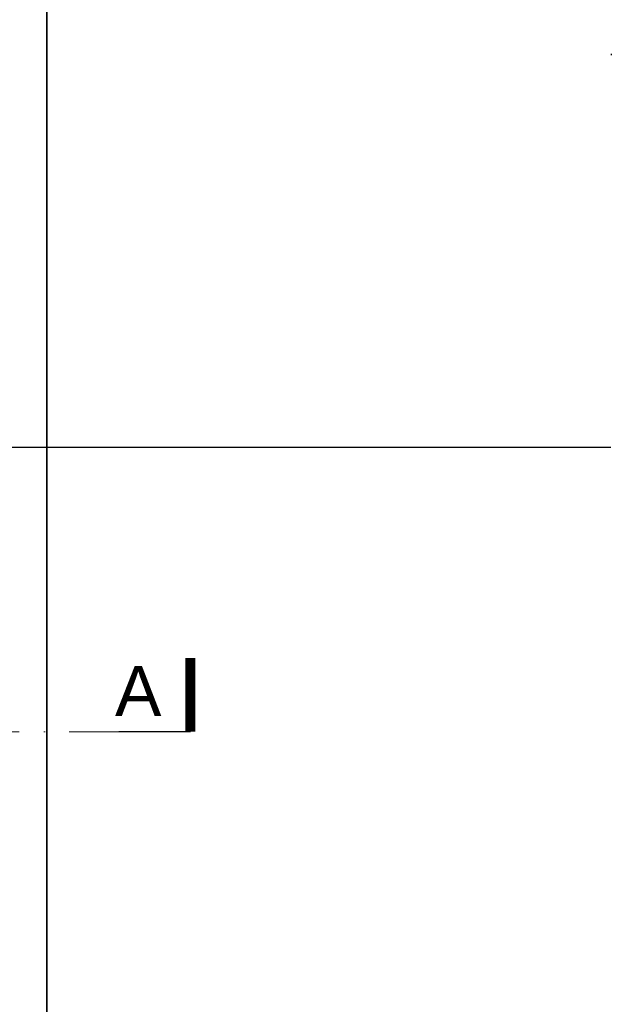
# Model space of a CAD drawing. Header units: millimetres. Extents: x -7023 to 53801, y 9849 to 33561.
# Tile 51 of 256: x 9056 to 9353, y 18642 to 19137. Entities that reach past the tile are written whole.
import ezdxf

# ---------------------------------------------------------------- set-up
doc = ezdxf.new("R2010")
doc.units = ezdxf.units.MM
for name, pattern in [('DASHDOT', [1, 0.5, -0.25, 0, -0.25]), ('DASHDOTX2', [2, 1, -0.5, 0, -0.5]), ('DASHED', [0.75, 0.5, -0.25])]:
    doc.linetypes.add(name, pattern=pattern)
doc.layers.add('.IE_podklad', color=252, linetype='Continuous')
doc.layers.add('PROJEKT osie', color=251, linetype='DASHDOTX2', lineweight=9)
doc.styles.add('Arial', font='arial.ttf', dxfattribs={"height": 125})

# ---------------------------------------------------------------- blocks, each defined once
blk = doc.blocks.new('OSIE DOMKU')
at = {"layer": 'PROJEKT osie', "ltscale": 25}
blk.add_line((-33194.97, 5184.65), (-29895.99, 5184.65), dxfattribs=at)

msp = doc.modelspace()

# ---------------------------------------------------------------- linework, layer by layer
at = {"layer": '.IE_podklad', "lineweight": 35}
msp.add_line((9069.57, 19422.59), (9069.57, 18514.06), dxfattribs=at)
at = {"layer": '.IE_podklad', "linetype": 'DASHED', "ltscale": 5}
msp.add_line((9353.31, 19119.46), (9353.31, 19118.88), dxfattribs=at)
at = {"layer": '.IE_podklad', "ltscale": 25}
msp.add_line((6054.1, 18921.68), (9353.09, 18921.68), dxfattribs=at)
at = {"layer": '.IE_podklad', "ltscale": 25, "const_width": 5}
msp.add_lwpolyline([(9141.74, 18778.68), (9141.74, 18815.72)], dxfattribs=at)
at = {"layer": '.IE_podklad', "linetype": 'DASHDOT', "lineweight": 13, "ltscale": 50}
msp.add_lwpolyline([(9105.79, 18778.68), (6642.99, 18778.68)], dxfattribs=at)
at = {"layer": '.IE_podklad', "lineweight": 30, "ltscale": 25}
msp.add_lwpolyline([(9141.74, 18778.68), (9105.79, 18778.68)], dxfattribs=at)

# ---------------------------------------------------------------- block references
at = {"layer": '.IE_podklad'}
msp.add_blockref('OSIE DOMKU', (39249.07, 13737.03), dxfattribs=at)

# ---------------------------------------------------------------- texts
at = {"layer": '.IE_podklad', "ltscale": 25, "insert": (9127.11, 18811.64), "char_height": 25, "attachment_point": 3, "style": 'Arial'}
msp.add_mtext_dynamic_manual_height_columns('A', width=190.3302, gutter_width=1, heights=[-25], dxfattribs=at)

doc.saveas('drawing.dxf')
